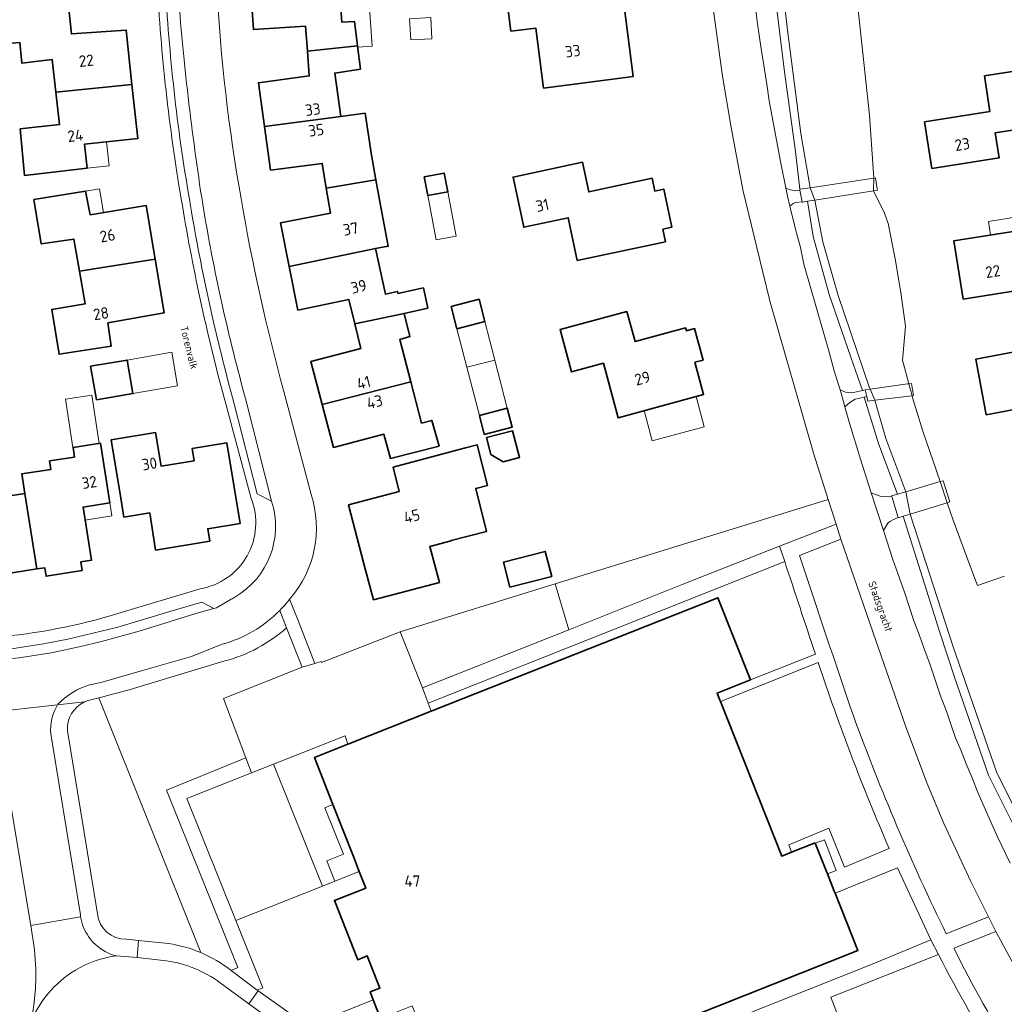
# Model space of a CAD drawing. Header units: metres. Extents: x 149984 to 156489, y 469398 to 478068.
# Tile 246 of 256: x 153662 to 153779, y 472163 to 472280. Entities that reach past the tile are written whole.
import ezdxf
from ezdxf.enums import TextEntityAlignment as Align

# ---------------------------------------------------------------- set-up
doc = ezdxf.new("R2010")
doc.units = ezdxf.units.M
doc.header["$LTSCALE"] = 0.75
for name, color, linetype, lineweight in [('B-WE-GR-BEPLANTING_CULTUUR_HEESTERS-GV', 252, 'Continuous', 18), ('B-WE-KW-KUNSTWERK_DEK-GV', 6, 'Continuous', 18), ('B-WE-OG-BEBOUWING-GV', 6, 'Continuous', 35), ('B-WE-OG-BEBOUWING-T18', 1, 'Continuous', 18), ('B-WE-OG-BEBOUWING_LUIFEL-GV', 6, 'Continuous', 18), ('B-WE-OG-BEBOUWING_OVERBOUWING-GV', 6, 'Continuous', 18), ('B-WE-OG-TERREIN_BEGROEID-GV', 252, 'Continuous', 18), ('B-WE-OG-TERREIN_ERF-GV', 252, 'Continuous', 18), ('B-WE-OG-TOPOGRAFIE-T18', 7, 'Continuous', 18), ('B-WE-OG-WATER-GV', 252, 'Continuous', 18), ('B-WE-VH-ONVERHARD-GV', 252, 'Continuous', 18), ('B-WE-VH-OPENVERHARDING_BETONSTRAATSTEEN-GV', 252, 'Continuous', 18), ('B-WE-VH-OPENVERHARDING_STRAATBAKSTEEN-GV', 252, 'Continuous', 18), ('B-WE-VH-OPENVERHARDING_TEGEL-GV', 252, 'Continuous', 18)]:
    doc.layers.add(name, color=color, linetype=linetype, lineweight=lineweight)
doc.styles.add('NLCS-ISO-M500-T18', font='NLCS-ISO.ttf', dxfattribs={"height": 0.9})
doc.styles.add('NLCS-ISO-M750-T18', font='NLCS-ISO.ttf', dxfattribs={"height": 1.35})

msp = doc.modelspace()

# ---------------------------------------------------------------- linework, layer by layer
at = {"layer": 'B-WE-GR-BEPLANTING_CULTUUR_HEESTERS-GV', "flags": 128}
for points in [[(153752.499, 472217.689), (153759.197, 472220.305), (153758.27, 472223.238), (153725.934, 472213.24), (153727.534, 472207.8), (153740.943, 472213.144)], [(153710.193, 472200.889), (153727.534, 472207.8), (153725.934, 472213.24), (153707.556, 472207.558)], [(153698.341, 472177.395), (153699.799, 472177.978), (153698.872, 472180.397), (153700.822, 472181.187), (153698.619, 472186.663), (153699.596, 472187.058), (153697.397, 472192.646), (153701.351, 472194.214), (153701.02, 472195.236), (153692.553, 472191.87)], [(153756.727, 472182.475), (153757.979, 472179.318), (153758.166, 472178.845), (153759.225, 472179.257), (153757.824, 472182.884)], [(153759.076, 472176.547), (153761.77, 472169.75), (153728.404, 472156.491), (153728.291, 472156.446), (153729.017, 472154.423), (153763.668, 472168.242), (153770.437, 472171.016), (153766.485, 472179.567)], [(153697.388, 472160.213), (153713.748, 472148.33), (153718.289, 472150.113), (153717.433, 472152.131), (153713.902, 472150.728), (153708.987, 472163.194), (153705.238, 472161.716), (153704.374, 472163.908), (153696.763, 472160.871), (153696.686, 472160.746), (153696.667, 472160.715)]]:
    msp.add_lwpolyline(points, close=True, dxfattribs=at)
for points in [[(153753.108, 472215.877), (153741.578, 472211.315), (153710.865, 472199.076), (153711.221, 472198.127)], [(153711.221, 472198.127), (153711.413, 472198.203), (153745.191, 472211.596), (153749.054, 472201.843), (153756.742, 472204.89)], [(153687.542, 472167.391), (153688.312, 472167.735), (153679.884, 472188.761), (153689.268, 472192.595), (153686.637, 472199.625), (153695.94, 472203.36), (153694.079, 472208.028)], [(153686.8, 472204.101), (153675.43, 472200.68)], [(153757.087, 472203.912), (153745.5, 472199.302)], [(153671.862, 472199.729), (153683.938, 472169.514)], [(153745.5, 472199.302), (153752.77, 472180.953), (153753.923, 472181.41), (153753.587, 472182.282), (153758.351, 472184.261), (153760.182, 472179.663), (153765.481, 472181.88)], [(153771.313, 472169.302), (153758.593, 472164.243), (153761.042, 472157.865), (153765.646, 472159.601)]]:
    msp.add_lwpolyline(points, dxfattribs=at)
at = {"layer": 'B-WE-GR-BEPLANTING_CULTUUR_HEESTERS-GV'}
for points in [[(153756.742, 472204.89, 0.0009018), (153753.108, 472215.877)], [(153694.079, 472208.028, -0.1190671), (153686.8, 472204.101)], [(153765.481, 472181.88, -0.0226868), (153757.087, 472203.912)], [(153675.43, 472200.68, -0.0052509), (153671.862, 472199.729)], [(153683.938, 472169.514, -0.0662197), (153687.542, 472167.391)], [(153778.785, 472156.017, -0.0162433), (153771.313, 472169.302)]]:
    msp.add_lwpolyline(points, format="xyb", dxfattribs=at)
at = {"layer": 'B-WE-KW-KUNSTWERK_DEK-GV', "flags": 128}
for points in [[(153756.69, 472258.726), (153763.638, 472259.825), (153764.11, 472259.9), (153764.084, 472260.067), (153763.88, 472261.36), (153763.689, 472261.331), (153756.108, 472260.193), (153754.898, 472260.011), (153754.89, 472260.01), (153754.908, 472259.922), (153755.192, 472258.529), (153755.2, 472258.49), (153755.811, 472258.587)], [(153762.87, 472235.24), (153762.954, 472234.894), (153763.79, 472234.995), (153768.202, 472235.527), (153768.384, 472235.549), (153768.114, 472236.993), (153767.816, 472236.952), (153767.65, 472236.929), (153763.228, 472236.322), (153762.631, 472236.24), (153762.826, 472235.424)], [(153766.566, 472221.084), (153766.57, 472221.07), (153767.137, 472221.245), (153767.987, 472221.508), (153772.356, 472222.857), (153772.69, 472222.96), (153771.87, 472225.46), (153771.511, 472225.354), (153767.466, 472224.158), (153766.485, 472223.868), (153765.78, 472223.66), (153765.799, 472223.598)]]:
    msp.add_lwpolyline(points, close=True, dxfattribs=at)
at = {"layer": 'B-WE-OG-BEBOUWING-GV', "flags": 128}
for points in [[(153727.485, 472287.39), (153719.383, 472286.341), (153720.02, 472281.523), (153720.307, 472281.561), (153720.668, 472278.763), (153723.616, 472279.121), (153724.55, 472272.005), (153735.161, 472273.38), (153733.836, 472283.595), (153728.074, 472282.848)], [(153696.557, 472276.401), (153702.507, 472277.011), (153702.142, 472279.91), (153700.638, 472279.821), (153700.294, 472284.729), (153689.831, 472284.057), (153690.16, 472278.952), (153696.326, 472279.355)], [(153675.782, 472272.442), (153675.074, 472278.876), (153668.607, 472278.425), (153668.185, 472282.514), (153660.278, 472281.967), (153660.582, 472277.237), (153662.488, 472277.422), (153662.722, 472274.969), (153666.332, 472275.392), (153666.756, 472271.54)], [(153696.557, 472276.401), (153696.787, 472273.448), (153690.769, 472272.645), (153691.486, 472267.461), (153700.524, 472268.617), (153699.796, 472273.775), (153702.855, 472274.252), (153702.507, 472277.011)], [(153769.682, 472268.012), (153770.545, 472262.488), (153778.517, 472263.732), (153778.053, 472266.717), (153782.617, 472267.429), (153781.617, 472274.205), (153776.785, 472273.45), (153777.408, 472269.218)], [(153675.782, 472272.442), (153666.756, 472271.54), (153667.181, 472267.681), (153662.518, 472267.167), (153663.032, 472261.661), (153670.453, 472262.504), (153670.172, 472265.357), (153676.49, 472266.009)], [(153704.683, 472261.115), (153704.139, 472264.037), (153703.405, 472269.023), (153700.524, 472268.617), (153691.486, 472267.461), (153692.202, 472262.279), (153698.32, 472263.082), (153698.801, 472260.127)], [(153738.665, 472255.295), (153739.739, 472255.524), (153738.78, 472260.023), (153737.716, 472259.796), (153737.396, 472261.308), (153729.904, 472259.693), (153729.155, 472263.222), (153720.93, 472261.463), (153722.2, 472255.5), (153727.467, 472256.624), (153728.539, 472251.573), (153738.982, 472253.798)], [(153704.683, 472261.115), (153698.801, 472260.127), (153699.282, 472257.172), (153693.361, 472256.017), (153694.404, 472250.856), (153704.614, 472252.978), (153706.147, 472253.249), (153705.202, 472258.326)], [(153710.389, 472261.466), (153710.816, 472259.258), (153713.185, 472259.716), (153712.758, 472261.924)], [(153669.568, 472250.296), (153678.526, 472251.729), (153677.442, 472258.091), (153670.821, 472256.992), (153670.289, 472259.797), (153664.169, 472258.794), (153665.035, 472253.535), (153668.897, 472254.105)], [(153787.099, 472257.734), (153780.7, 472256.726), (153780.945, 472255.137), (153773.161, 472253.906), (153774.236, 472246.991), (153784.147, 472248.552), (153783.59, 472252.139), (153787.863, 472252.817)], [(153702.173, 472244.043), (153708.014, 472245.297), (153710.83, 472245.902), (153710.314, 472248.307), (153707.296, 472247.659), (153707.245, 472247.897), (153705.803, 472247.587), (153704.614, 472252.978), (153694.404, 472250.856), (153695.446, 472245.696), (153701.467, 472246.95)], [(153678.526, 472251.729), (153669.568, 472250.296), (153670.248, 472246.441), (153666.285, 472245.772), (153667.151, 472240.462), (153673.32, 472241.415), (153672.938, 472244.169), (153679.61, 472245.368)], [(153713.601, 472246.127), (153714.285, 472243.475), (153717.578, 472244.324), (153716.895, 472246.976)], [(153708.803, 472237.197), (153707.497, 472242.205), (153708.702, 472242.542), (153708.014, 472245.297), (153702.173, 472244.043), (153702.88, 472241.136), (153696.957, 472239.581), (153698.301, 472234.493)], [(153741.459, 472243.242), (153741.37, 472243.57), (153735.375, 472241.945), (153734.407, 472245.516), (153726.503, 472243.373), (153727.861, 472238.366), (153731.625, 472239.386), (153733.376, 472232.929), (153743.509, 472235.676), (153742.474, 472239.497), (153743.439, 472239.758), (153742.424, 472243.503)], [(153775.742, 472239.889), (153776.974, 472233.284), (153780.935, 472234.023), (153781.121, 472233.022), (153784.345, 472233.623), (153784.161, 472234.614), (153784.855, 472234.744), (153784.516, 472236.559), (153789.429, 472237.476), (153789.239, 472238.499), (153797.311, 472240.04), (153796.376, 472245.053), (153783.038, 472242.566), (153783.275, 472241.295)], [(153671.558, 472235.038), (153675.89, 472235.788), (153675.201, 472239.769), (153670.869, 472239.02)], [(153698.301, 472234.493), (153699.644, 472229.406), (153705.617, 472230.96), (153706.399, 472228.103), (153712.171, 472229.559), (153711.29, 472232.617), (153710.081, 472232.294), (153708.803, 472237.197)], [(153716.933, 472233.201), (153717.514, 472230.945), (153720.807, 472231.793), (153720.226, 472234.049)], [(153677.886, 472221.638), (153678.58, 472217.24), (153684.99, 472218.29), (153684.761, 472219.772), (153688.6, 472220.401), (153687.036, 472229.948), (153682.902, 472229.271), (153683.138, 472227.829), (153679.222, 472227.188), (153678.57, 472231.169), (153673.33, 472230.32), (153674.47, 472223.39), (153674.835, 472221.156)], [(153717.788, 472230.583), (153718.307, 472228.571), (153719.768, 472227.709), (153721.697, 472228.206), (153720.879, 472231.38)], [(153663.075, 472223.937), (153664.514, 472215.002), (153665.44, 472215.149), (153665.599, 472214.142), (153669.884, 472214.821), (153669.725, 472215.828), (153671, 472216.03), (153669.99, 472222.33), (153673.14, 472222.83), (153672.041, 472229.898), (153668.795, 472229.393), (153668.97, 472228.265), (153666.025, 472227.807), (153666.18, 472226.809), (153662.712, 472226.269)], [(153704.381, 472211.353), (153712.2, 472213.411), (153711.077, 472217.68), (153713.598, 472218.343), (153713.587, 472218.385), (153717.797, 472219.456), (153716.504, 472224.541), (153717.912, 472224.899), (153716.69, 472229.704), (153715.282, 472229.346), (153713.52, 472228.898), (153706.743, 472227.05), (153707.425, 472224.193), (153701.451, 472222.589), (153703.258, 472215.622)], [(153663.075, 472223.937), (153660.04, 472223.47), (153659.31, 472228.13), (153653.39, 472227.22), (153654.53, 472219.88), (153657.59, 472220.37), (153658.63, 472214.07), (153664.514, 472215.002)], [(153720.545, 472212.835), (153725.507, 472214.114), (153724.744, 472217.072), (153719.783, 472215.793)]]:
    msp.add_lwpolyline(points, close=True, dxfattribs=at)
msp.add_lwpolyline([(153728.404, 472156.491), (153761.77, 472169.75), (153759.076, 472176.547), (153758.971, 472176.813), (153758.166, 472178.845), (153757.979, 472179.318), (153756.727, 472182.475), (153756.712, 472182.514), (153753.923, 472181.41), (153752.77, 472180.953), (153745.5, 472199.302), (153745.443, 472199.445), (153745.112, 472200.281), (153749.054, 472201.843), (153745.191, 472211.596), (153711.413, 472198.203), (153711.221, 472198.127), (153701.478, 472194.264), (153701.351, 472194.214), (153697.397, 472192.646), (153699.596, 472187.058), (153702.015, 472180.913), (153702.715, 472179.134), (153703.49, 472177.164), (153699.758, 472175.693), (153702.525, 472168.675), (153703.651, 472169.119), (153705.155, 472165.306), (153704.002, 472164.851), (153704.374, 472163.908), (153705.238, 472161.716)], dxfattribs=at)
at = {"layer": 'B-WE-OG-BEBOUWING_LUIFEL-GV', "flags": 128}
for points in [[(153702.507, 472277.011), (153702.525, 472276.865), (153704.244, 472276.985), (153703.684, 472284.967), (153700.294, 472284.729), (153700.638, 472279.821), (153702.142, 472279.91)], [(153670.453, 472262.504), (153673.068, 472262.774), (153672.773, 472265.625), (153670.172, 472265.357)], [(153670.289, 472259.797), (153670.821, 472256.992), (153672.41, 472257.256), (153671.942, 472260.071)], [(153710.816, 472259.258), (153711.83, 472254.01), (153714.199, 472254.468), (153713.185, 472259.716)], [(153780.945, 472255.137), (153780.7, 472256.726), (153777.256, 472256.181), (153777.507, 472254.593)], [(153714.285, 472243.475), (153715.461, 472238.911), (153718.755, 472239.76), (153717.578, 472244.324)], [(153675.89, 472235.788), (153681.178, 472236.703), (153680.489, 472240.684), (153675.201, 472239.769)], [(153718.755, 472239.76), (153715.461, 472238.911), (153716.933, 472233.201), (153720.226, 472234.049)], [(153671.908, 472229.878), (153671.017, 472235.606), (153667.894, 472235.12), (153668.785, 472229.392)], [(153736.459, 472233.765), (153737.426, 472230.197), (153743.572, 472231.863), (153742.605, 472235.431)], [(153673.14, 472222.83), (153669.99, 472222.33), (153670.238, 472220.782), (153673.387, 472221.287)]]:
    msp.add_lwpolyline(points, close=True, dxfattribs=at)
at = {"layer": 'B-WE-OG-BEBOUWING_OVERBOUWING-GV', "flags": 128}
msp.add_lwpolyline([(153708.801, 472277.714), (153711.312, 472277.857), (153711.17, 472280.368), (153708.658, 472280.226)], close=True, dxfattribs=at)
at = {"layer": 'B-WE-OG-TERREIN_BEGROEID-GV', "flags": 128}
for points in [[(153784.77, 472177.724), (153778.189, 472190.943), (153773.057, 472205.753), (153767.987, 472221.508), (153767.466, 472224.158), (153765.085, 472230.458), (153763.79, 472234.995), (153763.228, 472236.322), (153763.154, 472236.49), (153759.443, 472247.407), (153757.626, 472253.779), (153756.69, 472258.726), (153756.108, 472260.193), (153755.041, 472266.606), (153753.453, 472278.867), (153752.802, 472284.417)], [(153749.58, 472282.17), (153749.87, 472279.64), (153750.27, 472276.92), (153750.98, 472272.48), (153751.27, 472270.48), (153752.24, 472265.18), (153752.67, 472263.12), (153753.25, 472260.184), (153753.54, 472260.01), (153753.75, 472259.94), (153753.99, 472259.89), (153754.36, 472259.88), (153754.908, 472259.922), (153754.89, 472260.01), (153754.898, 472260.011), (153754.379, 472264.494), (153753.085, 472273.92), (153751.928, 472283.284)], [(153751.928, 472283.284), (153753.085, 472273.92), (153754.379, 472264.494), (153754.898, 472260.011), (153754.89, 472260.01), (153754.908, 472259.922), (153755.192, 472258.529), (153755.2, 472258.49), (153755.811, 472258.587), (153756.482, 472254.416), (153758.372, 472247.517), (153760.94, 472240.09), (153762.314, 472236.165), (153762.631, 472236.24), (153762.826, 472235.424), (153762.525, 472235.356), (153764.279, 472229.763), (153766.485, 472223.868), (153765.78, 472223.66), (153765.799, 472223.598), (153766.566, 472221.084), (153766.57, 472221.07), (153767.137, 472221.245), (153771.472, 472207.45), (153773.246, 472202.155), (153777.265, 472190.555), (153782.852, 472179.331)], [(153782.852, 472179.331), (153777.265, 472190.555), (153773.246, 472202.155), (153771.472, 472207.45), (153767.137, 472221.245), (153766.57, 472221.07), (153766.566, 472221.084), (153765.92, 472220.83), (153765.56, 472220.63), (153765.31, 472220.44), (153764.819, 472219.551), (153765.94, 472216.13), (153767.29, 472212.23), (153768.42, 472208.86), (153769.07, 472207.1), (153769.62, 472205.52), (153770.29, 472203.76), (153771.6, 472199.84), (153772.26, 472198.16), (153772.78, 472196.59), (153773.35, 472194.99), (153774.01, 472193.44), (153774.6, 472191.89), (153775.3, 472190.23), (153775.99, 472188.51), (153777.49, 472185.09), (153778.32, 472183.24), (153779.83, 472180.11)], [(153759.761, 472218.531), (153754.877, 472216.606)], [(153772.259, 472171.739), (153777.26, 472173.753), (153775.15, 472177.93), (153771.98, 472184.81), (153769.94, 472189.65), (153767.44, 472196.42), (153763.58, 472207.43), (153759.761, 472218.531)], [(153683.938, 472169.514), (153671.862, 472199.729), (153670.908, 472199.488), (153670.783, 472199.454)], [(153668.14, 472195.82), (153671.68, 472174.11)], [(153675.12, 472171.12), (153676.557, 472170.968), (153680.12, 472170.59)], [(153782.75, 472163.48), (153778.44, 472171.42), (153778.136, 472172.022), (153773.147, 472170.029)]]:
    msp.add_lwpolyline(points, dxfattribs=at)
for points in [[(153755.192, 472258.529), (153754.42, 472258.43), (153754.1, 472258.33), (153753.732, 472258.013), (153754.4, 472255.29), (153754.98, 472253.11), (153755.37, 472251.14), (153758.37, 472240.71), (153758.98, 472238.48), (153759.673, 472236.231), (153760.02, 472236.07), (153760.31, 472235.97), (153760.67, 472235.9), (153760.98, 472235.89), (153761.28, 472235.92), (153762.314, 472236.165), (153760.94, 472240.09), (153758.372, 472247.517), (153756.482, 472254.416), (153755.811, 472258.587), (153755.2, 472258.49)], [(153763.356, 472224.032), (153764.42, 472223.64), (153764.64, 472223.58), (153765.47, 472223.54), (153765.799, 472223.598), (153765.78, 472223.66), (153766.485, 472223.868), (153764.279, 472229.763), (153762.525, 472235.356), (153761.44, 472235.11), (153760.83, 472234.73), (153760.245, 472234.208), (153760.78, 472232.27), (153762.09, 472228.02)]]:
    msp.add_lwpolyline(points, close=True, dxfattribs=at)
at = {"layer": 'B-WE-OG-TERREIN_BEGROEID-GV'}
for points in [[(153754.877, 472216.606, 0.0029305), (153761.251, 472197.574)], [(153670.172, 472199.243, 0.3143765), (153668.14, 472195.82)], [(153670.783, 472199.454, 0.0469509), (153670.172, 472199.243)], [(153761.251, 472197.574, 0.0264695), (153772.259, 472171.739)], [(153671.68, 472174.11, 0.3891016), (153675.12, 472171.12)], [(153680.12, 472170.59, -0.0628849), (153683.938, 472169.514)], [(153773.147, 472170.029, 0.0212044), (153780.39, 472157.049)]]:
    msp.add_lwpolyline(points, format="xyb", dxfattribs=at)
at = {"layer": 'B-WE-OG-TERREIN_ERF-GV', "flags": 128}
for points in [[(153760.985, 472289.043), (153763.176, 472268.814), (153763.689, 472261.331), (153763.638, 472259.825), (153764.935, 472257.164), (153765.381, 472255.964), (153766.206, 472251.773), (153766.881, 472247.765), (153767.426, 472243.788), (153767.068, 472239.712), (153767.129, 472239.487), (153767.816, 472236.952), (153768.202, 472235.527), (153768.303, 472235.152), (153769.481, 472231.353), (153771.511, 472225.354), (153772.356, 472222.857), (153773.052, 472220.799), (153775.041, 472215.442)], [(153700.294, 472284.729), (153700.638, 472279.821), (153702.142, 472279.91), (153702.507, 472277.011), (153702.855, 472274.252), (153699.796, 472273.775), (153700.524, 472268.617), (153703.405, 472269.023), (153704.139, 472264.037), (153704.683, 472261.115), (153705.202, 472258.326), (153706.147, 472253.249), (153704.614, 472252.978), (153705.803, 472247.587), (153707.245, 472247.897), (153707.296, 472247.659), (153710.314, 472248.307), (153710.83, 472245.902), (153708.014, 472245.297), (153708.702, 472242.542), (153707.497, 472242.205), (153708.803, 472237.197), (153710.081, 472232.294), (153711.29, 472232.617), (153712.171, 472229.559), (153706.399, 472228.103), (153705.617, 472230.96), (153699.644, 472229.406), (153698.301, 472234.493), (153696.957, 472239.581), (153702.88, 472241.136), (153702.173, 472244.043), (153701.467, 472246.95), (153695.446, 472245.696), (153694.404, 472250.856), (153693.361, 472256.017), (153699.282, 472257.172), (153698.801, 472260.127), (153698.32, 472263.082), (153692.202, 472262.279), (153691.486, 472267.461), (153690.769, 472272.645), (153696.787, 472273.448), (153696.557, 472276.401), (153696.326, 472279.355), (153690.16, 472278.952), (153689.831, 472284.057)], [(153668.185, 472282.514), (153668.607, 472278.425), (153675.074, 472278.876), (153675.782, 472272.442), (153676.49, 472266.009), (153670.172, 472265.357), (153670.453, 472262.504), (153663.032, 472261.661), (153662.518, 472267.167), (153667.181, 472267.681), (153666.756, 472271.54), (153666.332, 472275.392), (153662.722, 472274.969), (153662.488, 472277.422), (153660.582, 472277.237), (153660.278, 472281.967)], [(153695.377, 472209.08), (153697.46, 472203.8), (153698.184, 472204.035), (153698.225, 472203.906), (153707.556, 472207.558), (153725.934, 472213.24), (153758.27, 472223.238), (153756.53, 472228.74), (153756.405, 472229.174), (153751.38, 472246.62), (153750.481, 472250.342), (153748.2, 472259.78), (153747.533, 472263.311), (153746.731, 472267.573), (153745.76, 472273.4), (153744.55, 472282.03)], [(153780.935, 472234.023), (153776.974, 472233.284), (153775.742, 472239.889), (153783.275, 472241.295)], [(153693.775, 472236.035), (153697.002, 472223.833)], [(153689.901, 472223.357), (153686.886, 472234.573)], [(153775.041, 472215.442), (153775.949, 472213.046), (153779.146, 472214.135)], [(153674.086, 472209.707), (153683.856, 472212.648)], [(153694.509, 472211.478), (153694.457, 472211.411), (153695.377, 472209.08)]]:
    msp.add_lwpolyline(points, dxfattribs=at)
for points in [[(153727.485, 472287.39), (153728.074, 472282.848), (153733.836, 472283.595), (153735.161, 472273.38), (153724.55, 472272.005), (153723.616, 472279.121), (153720.668, 472278.763), (153720.307, 472281.561), (153720.02, 472281.523), (153719.383, 472286.341)], [(153769.682, 472268.012), (153777.408, 472269.218), (153776.785, 472273.45), (153781.617, 472274.205), (153782.617, 472267.429), (153778.053, 472266.717), (153778.517, 472263.732), (153770.545, 472262.488)], [(153737.716, 472259.796), (153738.78, 472260.023), (153739.739, 472255.524), (153738.665, 472255.295), (153738.982, 472253.798), (153728.539, 472251.573), (153727.467, 472256.624), (153722.2, 472255.5), (153720.93, 472261.463), (153729.155, 472263.222), (153729.904, 472259.693), (153737.396, 472261.308)], [(153713.185, 472259.716), (153710.816, 472259.258), (153710.389, 472261.466), (153712.758, 472261.924)], [(153678.526, 472251.729), (153679.61, 472245.368), (153672.938, 472244.169), (153673.32, 472241.415), (153667.151, 472240.462), (153666.285, 472245.772), (153670.248, 472246.441), (153669.568, 472250.296), (153668.897, 472254.105), (153665.035, 472253.535), (153664.169, 472258.794), (153670.289, 472259.797), (153670.821, 472256.992), (153677.442, 472258.091)], [(153787.099, 472257.734), (153787.863, 472252.817), (153783.59, 472252.139), (153784.147, 472248.552), (153774.236, 472246.991), (153773.161, 472253.906), (153780.945, 472255.137), (153780.7, 472256.726)], [(153714.285, 472243.475), (153713.601, 472246.127), (153716.895, 472246.976), (153717.578, 472244.324)], [(153734.407, 472245.516), (153735.375, 472241.945), (153741.37, 472243.57), (153741.459, 472243.242), (153742.424, 472243.503), (153743.439, 472239.758), (153742.474, 472239.497), (153743.509, 472235.676), (153733.376, 472232.929), (153731.625, 472239.386), (153727.861, 472238.366), (153726.503, 472243.373)], [(153675.89, 472235.788), (153671.558, 472235.038), (153670.869, 472239.02), (153675.201, 472239.769)], [(153720.807, 472231.793), (153717.514, 472230.945), (153716.933, 472233.201), (153720.226, 472234.049)], [(153684.761, 472219.772), (153684.99, 472218.29), (153678.58, 472217.24), (153677.886, 472221.638), (153674.835, 472221.156), (153674.47, 472223.39), (153673.33, 472230.32), (153678.57, 472231.169), (153679.222, 472227.188), (153683.138, 472227.829), (153682.902, 472229.271), (153687.036, 472229.948), (153688.6, 472220.401)], [(153717.788, 472230.583), (153720.879, 472231.38), (153721.697, 472228.206), (153719.768, 472227.709), (153718.307, 472228.571)], [(153665.44, 472215.149), (153664.514, 472215.002), (153658.63, 472214.07), (153657.59, 472220.37), (153654.53, 472219.88), (153653.39, 472227.22), (153659.31, 472228.13), (153660.04, 472223.47), (153663.075, 472223.937), (153662.712, 472226.269), (153666.18, 472226.809), (153666.025, 472227.807), (153668.97, 472228.265), (153668.795, 472229.393), (153672.041, 472229.898), (153673.14, 472222.83), (153669.99, 472222.33), (153671, 472216.03), (153669.725, 472215.828), (153669.884, 472214.821), (153665.599, 472214.142)], [(153712.2, 472213.411), (153704.381, 472211.353), (153703.258, 472215.622), (153701.451, 472222.589), (153707.425, 472224.193), (153706.743, 472227.05), (153713.52, 472228.898), (153715.282, 472229.346), (153716.69, 472229.704), (153717.912, 472224.899), (153716.504, 472224.541), (153717.797, 472219.456), (153713.587, 472218.385), (153713.598, 472218.343), (153711.077, 472217.68)], [(153720.545, 472212.835), (153719.783, 472215.793), (153724.744, 472217.072), (153725.507, 472214.114)]]:
    msp.add_lwpolyline(points, close=True, dxfattribs=at)
at = {"layer": 'B-WE-OG-TERREIN_ERF-GV'}
for points in [[(153681.747, 472258.042, -0.027898), (153678.793, 472283.781)], [(153685.842, 472283.922, 0.0308875), (153688.708, 472258.93)], [(153688.708, 472258.93, 0.0247608), (153693.775, 472236.035)], [(153686.886, 472234.573, -0.0248354), (153681.747, 472258.042)], [(153697.002, 472223.833, -0.2623077), (153694.509, 472211.478)], [(153683.856, 472212.648, 0.4760906), (153689.901, 472223.357)], [(153659.633, 472206.92, 0.0539089), (153674.086, 472209.707)]]:
    msp.add_lwpolyline(points, format="xyb", dxfattribs=at)
at = {"layer": 'B-WE-OG-WATER-GV', "flags": 128}
for points in [[(153779.146, 472214.135), (153775.949, 472213.046), (153775.041, 472215.442), (153773.052, 472220.799), (153772.356, 472222.857), (153771.511, 472225.354), (153769.481, 472231.353), (153768.303, 472235.152), (153768.202, 472235.527), (153767.816, 472236.952), (153767.129, 472239.487), (153767.068, 472239.712), (153767.426, 472243.788), (153766.881, 472247.765), (153766.206, 472251.773), (153765.381, 472255.964), (153764.935, 472257.164), (153763.638, 472259.825), (153763.689, 472261.331), (153763.176, 472268.814), (153760.985, 472289.043)], [(153752.802, 472284.417), (153753.453, 472278.867), (153755.041, 472266.606), (153756.108, 472260.193), (153756.69, 472258.726), (153757.626, 472253.779), (153759.443, 472247.407), (153763.154, 472236.49), (153763.228, 472236.322), (153763.79, 472234.995), (153765.085, 472230.458), (153767.466, 472224.158), (153767.987, 472221.508), (153773.057, 472205.753), (153778.189, 472190.943), (153784.77, 472177.724)]]:
    msp.add_lwpolyline(points, dxfattribs=at)
at = {"layer": 'B-WE-VH-ONVERHARD-GV', "flags": 128}
for points in [[(153754.898, 472260.011), (153754.89, 472260.01), (153754.908, 472259.922), (153755.192, 472258.529), (153755.2, 472258.49), (153755.811, 472258.587), (153756.69, 472258.726), (153763.638, 472259.825), (153764.11, 472259.9), (153764.084, 472260.067), (153763.88, 472261.36), (153763.689, 472261.331), (153756.108, 472260.193)], [(153767.65, 472236.929), (153763.228, 472236.322), (153762.631, 472236.24), (153762.826, 472235.424), (153762.87, 472235.24), (153762.954, 472234.894), (153763.79, 472234.995), (153768.202, 472235.527), (153768.384, 472235.549), (153768.114, 472236.993), (153767.816, 472236.952)], [(153767.987, 472221.508), (153772.356, 472222.857), (153772.69, 472222.96), (153771.87, 472225.46), (153771.511, 472225.354), (153767.466, 472224.158), (153766.485, 472223.868), (153765.78, 472223.66), (153765.799, 472223.598), (153766.566, 472221.084), (153766.57, 472221.07), (153767.137, 472221.245)]]:
    msp.add_lwpolyline(points, close=True, dxfattribs=at)
at = {"layer": 'B-WE-VH-OPENVERHARDING_BETONSTRAATSTEEN-GV'}
for points in [[(153679.756, 472283.74, 0.0290479), (153682.714, 472258.058)], [(153681.224, 472283.733, 0.0199601), (153684.161, 472258.23)], [(153684.161, 472258.23, -0.0199601), (153681.224, 472283.733)], [(153688.708, 472258.93, -0.0308875), (153685.842, 472283.922)], [(153693.775, 472236.035, -0.0247608), (153688.708, 472258.93)], [(153682.714, 472258.058, 0.0255605), (153687.886, 472234.586)], [(153684.161, 472258.23, 0.0265088), (153689.322, 472234.886)], [(153689.322, 472234.886, -0.0265088), (153684.161, 472258.23)], [(153694.509, 472211.478, 0.2623077), (153697.002, 472223.833)], [(153692.315, 472223.046, -0.3534598), (153687.97, 472211.656)], [(153687.97, 472211.656, -0.0116337), (153687.533, 472211.411)], [(153693.279, 472210.062, 0.0296775), (153694.457, 472211.411)], [(153694.457, 472211.411, -0.0296775), (153693.279, 472210.062)], [(153686.468, 472206.077, 0.1324847), (153693.268, 472210.051)], [(153666.165, 472195.45, -0.1576669), (153666.962, 472198.893)], [(153666.962, 472198.893, -0.0071798), (153667.046, 472199.029)], [(153670.055, 472172.512, -0.0615042), (153669.677, 472173.779)], [(153671.409, 472170.507, -0.1109732), (153670.055, 472172.512)], [(153664.067, 472170.958, -0.0437383), (153664.388, 472166.454)], [(153673.953, 472169.139, -0.1329019), (153671.409, 472170.507)], [(153673.953, 472169.139, 0.1031233), (153669.084, 472167.445)], [(153669.084, 472167.445, -0.1031233), (153673.953, 472169.139)], [(153686.216, 472165.952, 0.1207845), (153679.89, 472168.55)], [(153669.084, 472167.445, 0.1708593), (153663.712, 472160.976)], [(153663.712, 472160.976, -0.1708593), (153669.084, 472167.445)], [(153664.367, 472165.761, -0.0470276), (153663.712, 472160.976)]]:
    msp.add_lwpolyline(points, format="xyb", dxfattribs=at)
at = {"layer": 'B-WE-VH-OPENVERHARDING_BETONSTRAATSTEEN-GV', "flags": 128}
for points in [[(153753.25, 472260.184), (153753.45, 472259.2), (153753.732, 472258.013), (153754.1, 472258.33), (153754.42, 472258.43), (153755.192, 472258.529), (153754.908, 472259.922), (153754.36, 472259.88), (153753.99, 472259.89), (153753.75, 472259.94), (153753.54, 472260.01)], [(153762.525, 472235.356), (153762.826, 472235.424), (153762.631, 472236.24), (153762.314, 472236.165), (153761.28, 472235.92), (153760.98, 472235.89), (153760.67, 472235.9), (153760.31, 472235.97), (153760.02, 472236.07), (153759.673, 472236.231), (153759.8, 472235.82), (153760.245, 472234.208), (153760.83, 472234.73), (153761.44, 472235.11)], [(153765.799, 472223.598), (153765.47, 472223.54), (153764.64, 472223.58), (153764.42, 472223.64), (153763.356, 472224.032), (153764.819, 472219.551), (153765.31, 472220.44), (153765.56, 472220.63), (153765.92, 472220.83), (153766.566, 472221.084)], [(153727.534, 472207.8), (153710.193, 472200.889), (153710.865, 472199.076), (153741.578, 472211.315), (153753.108, 472215.877), (153752.499, 472217.689), (153740.943, 472213.144)], [(153685.475, 472210.303), (153684.063, 472211.06), (153680.253, 472209.958), (153674.108, 472208.113), (153668.19, 472206.675), (153665.291, 472206.124), (153660.26, 472205.346), (153657.565, 472205.238), (153650.341, 472205.202), (153644.232, 472205.741), (153642.833, 472204.732), (153642.986, 472204.693), (153649.802, 472203.998), (153653.36, 472203.974), (153658.978, 472204.142), (153662.428, 472204.477), (153666.226, 472205.064), (153669.532, 472205.759), (153672.167, 472206.406), (153676.647, 472207.64), (153683.344, 472209.7)], [(153699.799, 472177.978), (153698.341, 472177.395), (153688.094, 472173.311), (153691.268, 472165.334), (153690.625, 472165.07), (153690.75, 472165), (153696.686, 472160.746), (153696.763, 472160.871), (153704.374, 472163.908), (153704.002, 472164.851), (153705.155, 472165.306), (153703.651, 472169.119), (153702.525, 472168.675), (153699.758, 472175.693), (153703.49, 472177.164), (153702.715, 472179.134)], [(153696.252, 472158.632), (153697.388, 472160.213), (153696.667, 472160.715), (153696.686, 472160.746), (153690.75, 472165), (153689.631, 472163.458)]]:
    msp.add_lwpolyline(points, close=True, dxfattribs=at)
for points in [[(153697.002, 472223.833), (153693.775, 472236.035)], [(153687.886, 472234.586), (153690.606, 472223.9), (153692.315, 472223.046), (153689.322, 472234.886)], [(153689.322, 472234.886), (153692.315, 472223.046)], [(153687.533, 472211.411), (153685.8, 472210.395), (153685.475, 472210.303), (153683.344, 472209.7), (153676.647, 472207.64), (153672.167, 472206.406), (153669.532, 472205.759), (153666.226, 472205.064), (153662.428, 472204.477)], [(153694.079, 472208.028), (153695.94, 472203.36), (153697.46, 472203.8), (153695.377, 472209.08), (153694.457, 472211.411)], [(153694.457, 472211.411), (153694.509, 472211.478)], [(153693.268, 472210.051), (153693.279, 472210.062)], [(153693.279, 472210.062), (153694.079, 472208.028)], [(153677.023, 472202.948), (153682.845, 472204.637), (153686.468, 472206.077)], [(153667.046, 472199.029), (153667.781, 472199.69), (153668.482, 472200.193), (153669.201, 472200.624), (153669.614, 472200.834), (153670.62, 472201.205), (153672.256, 472201.595), (153677.023, 472202.948)], [(153666.962, 472198.893), (153658.415, 472197.961), (153658.079, 472197.926), (153658.468, 472197.614), (153659.175, 472196.739), (153659.935, 472195.556)], [(153658.415, 472197.961), (153666.962, 472198.893)], [(153660.168, 472194.629), (153663.709, 472173.176), (153663.802, 472172.727), (153669.677, 472173.779), (153669.665, 472174.007), (153666.351, 472194.217), (153666.165, 472195.45)], [(153669.677, 472173.779), (153663.802, 472172.727), (153663.998, 472171.43), (153664.067, 472170.958)], [(153679.89, 472168.55), (153676.389, 472168.922), (153673.953, 472169.139)], [(153664.388, 472166.454), (153664.377, 472165.995), (153664.367, 472165.761)], [(153682.202, 472161.234), (153684.769, 472159.424), (153705.53, 472144.307), (153705.635, 472144.231), (153709.449, 472141.497), (153712.71, 472146.681), (153702.919, 472153.831), (153696.252, 472158.632), (153689.631, 472163.458), (153686.216, 472165.952)]]:
    msp.add_lwpolyline(points, dxfattribs=at)
at = {"layer": 'B-WE-VH-OPENVERHARDING_STRAATBAKSTEEN-GV', "flags": 128}
for points in [[(153744.55, 472282.03), (153745.76, 472273.4), (153746.731, 472267.573), (153747.533, 472263.311), (153748.2, 472259.78), (153750.481, 472250.342), (153751.38, 472246.62), (153756.405, 472229.174), (153756.53, 472228.74), (153758.27, 472223.238), (153759.197, 472220.305), (153759.761, 472218.531), (153763.58, 472207.43), (153767.44, 472196.42), (153769.94, 472189.65), (153771.98, 472184.81), (153775.15, 472177.93), (153777.26, 472173.753), (153778.136, 472172.022), (153778.44, 472171.42), (153782.75, 472163.48)], [(153779.83, 472180.11), (153778.32, 472183.24), (153777.49, 472185.09), (153775.99, 472188.51), (153775.3, 472190.23), (153774.6, 472191.89), (153774.01, 472193.44), (153773.35, 472194.99), (153772.78, 472196.59), (153772.26, 472198.16), (153771.6, 472199.84), (153770.29, 472203.76), (153769.62, 472205.52), (153769.07, 472207.1), (153768.42, 472208.86), (153767.29, 472212.23), (153765.94, 472216.13), (153764.819, 472219.551), (153763.356, 472224.032), (153762.09, 472228.02), (153760.78, 472232.27), (153760.245, 472234.208), (153759.8, 472235.82), (153759.673, 472236.231), (153758.98, 472238.48), (153758.37, 472240.71), (153755.37, 472251.14), (153754.98, 472253.11), (153754.4, 472255.29), (153753.732, 472258.013), (153753.45, 472259.2), (153753.25, 472260.184), (153752.67, 472263.12), (153752.24, 472265.18), (153751.27, 472270.48), (153750.98, 472272.48), (153750.27, 472276.92), (153749.87, 472279.64), (153749.58, 472282.17)]]:
    msp.add_lwpolyline(points, dxfattribs=at)
at = {"layer": 'B-WE-VH-OPENVERHARDING_TEGEL-GV'}
for points in [[(153678.793, 472283.781, 0.027898), (153681.747, 472258.042)], [(153682.714, 472258.058, -0.0290479), (153679.756, 472283.74)], [(153681.747, 472258.042, 0.0248354), (153686.886, 472234.573)], [(153687.886, 472234.586, -0.0255605), (153682.714, 472258.058)], [(153689.901, 472223.357, -0.4760906), (153683.856, 472212.648)], [(153687.97, 472211.656, 0.3534598), (153692.315, 472223.046)], [(153761.251, 472197.574, -0.0029305), (153754.877, 472216.606)], [(153753.108, 472215.877, -0.0009018), (153756.742, 472204.89)], [(153687.533, 472211.411, 0.0116337), (153687.97, 472211.656)], [(153674.086, 472209.707, -0.0539089), (153659.633, 472206.92)], [(153693.268, 472210.051, -0.1324847), (153686.468, 472206.077)], [(153686.8, 472204.101, 0.1190671), (153694.079, 472208.028)], [(153757.087, 472203.912, 0.0226868), (153765.481, 472181.88)], [(153671.862, 472199.729, 0.0052509), (153675.43, 472200.68)], [(153668.14, 472195.82, -0.3143765), (153670.172, 472199.243)], [(153670.172, 472199.243, -0.0469509), (153670.783, 472199.454)], [(153666.962, 472198.893, 0.1576669), (153666.165, 472195.45)], [(153667.046, 472199.029, 0.0071798), (153666.962, 472198.893)], [(153772.259, 472171.739, -0.0264695), (153761.251, 472197.574)], [(153669.677, 472173.779, 0.0615042), (153670.055, 472172.512)], [(153675.12, 472171.12, -0.3891016), (153671.68, 472174.11)], [(153670.055, 472172.512, 0.1109732), (153671.409, 472170.507)], [(153664.388, 472166.454, 0.0437383), (153664.067, 472170.958)], [(153671.409, 472170.507, 0.1329019), (153673.953, 472169.139)], [(153683.938, 472169.514, 0.0628849), (153680.12, 472170.59)], [(153780.39, 472157.049, -0.0212044), (153773.147, 472170.029)], [(153687.542, 472167.391, 0.0662197), (153683.938, 472169.514)], [(153771.313, 472169.302, 0.0162433), (153778.785, 472156.017)], [(153679.89, 472168.55, -0.1207845), (153686.216, 472165.952)], [(153663.712, 472160.976, 0.0470276), (153664.367, 472165.761)]]:
    msp.add_lwpolyline(points, format="xyb", dxfattribs=at)
at = {"layer": 'B-WE-VH-OPENVERHARDING_TEGEL-GV', "flags": 128}
for points in [[(153686.886, 472234.573), (153689.901, 472223.357)], [(153692.315, 472223.046), (153690.606, 472223.9), (153687.886, 472234.586)], [(153759.197, 472220.305), (153752.499, 472217.689), (153753.108, 472215.877)], [(153754.877, 472216.606), (153759.761, 472218.531), (153759.197, 472220.305)], [(153683.856, 472212.648), (153674.086, 472209.707)], [(153668.19, 472206.675), (153674.108, 472208.113), (153680.253, 472209.958), (153684.063, 472211.06), (153685.475, 472210.303), (153685.8, 472210.395), (153687.533, 472211.411)], [(153694.079, 472208.028), (153693.279, 472210.062), (153693.268, 472210.051)], [(153639.562, 472208.356), (153638.714, 472205.873), (153639.63, 472205.419), (153642.833, 472204.732), (153644.232, 472205.741), (153650.341, 472205.202), (153657.565, 472205.238), (153660.26, 472205.346), (153665.291, 472206.124), (153668.19, 472206.675)], [(153686.468, 472206.077), (153682.845, 472204.637), (153677.023, 472202.948), (153672.256, 472201.595), (153670.62, 472201.205), (153669.614, 472200.834), (153669.201, 472200.624), (153668.482, 472200.193), (153667.781, 472199.69), (153667.046, 472199.029)], [(153675.43, 472200.68), (153686.8, 472204.101)], [(153756.742, 472204.89), (153749.054, 472201.843), (153745.112, 472200.281), (153745.443, 472199.445), (153745.5, 472199.302), (153757.087, 472203.912)], [(153666.962, 472198.893), (153670.172, 472199.243)], [(153670.172, 472199.243), (153666.962, 472198.893)], [(153670.783, 472199.454), (153670.908, 472199.488), (153671.862, 472199.729)], [(153671.68, 472174.11), (153668.14, 472195.82)], [(153664.067, 472170.958), (153663.998, 472171.43), (153663.802, 472172.727), (153663.709, 472173.176), (153660.168, 472194.629)], [(153666.165, 472195.45), (153666.351, 472194.217), (153669.665, 472174.007), (153669.677, 472173.779)], [(153765.481, 472181.88), (153760.182, 472179.663), (153758.351, 472184.261), (153753.587, 472182.282), (153753.923, 472181.41), (153756.712, 472182.514), (153756.727, 472182.475), (153757.824, 472182.884), (153759.225, 472179.257), (153758.166, 472178.845), (153758.971, 472176.813), (153759.076, 472176.547), (153766.485, 472179.567), (153770.437, 472171.016), (153771.313, 472169.302)], [(153773.147, 472170.029), (153778.136, 472172.022), (153777.26, 472173.753), (153772.259, 472171.739)], [(153676.389, 472168.922), (153676.557, 472170.968), (153675.12, 472171.12)], [(153680.12, 472170.59), (153676.557, 472170.968), (153676.389, 472168.922), (153679.89, 472168.55)], [(153761.042, 472157.865), (153758.593, 472164.243), (153771.313, 472169.302), (153770.437, 472171.016), (153763.668, 472168.242), (153729.017, 472154.423), (153728.291, 472156.446), (153725.74, 472155.432), (153725.467, 472155.324), (153726.234, 472153.327), (153720.66, 472151.111), (153719.79, 472153.068), (153718.306, 472152.478), (153717.433, 472152.131), (153718.289, 472150.113), (153713.748, 472148.33)], [(153673.953, 472169.139), (153676.389, 472168.922)], [(153664.367, 472165.761), (153664.377, 472165.995), (153664.388, 472166.454)], [(153689.631, 472163.458), (153690.75, 472165), (153690.625, 472165.07), (153687.542, 472167.391)], [(153686.216, 472165.952), (153689.631, 472163.458)]]:
    msp.add_lwpolyline(points, dxfattribs=at)
for points in [[(153689.931, 472190.824), (153692.553, 472191.87), (153701.02, 472195.236), (153701.351, 472194.214), (153701.478, 472194.264), (153711.221, 472198.127), (153710.865, 472199.076), (153710.193, 472200.889), (153707.556, 472207.558), (153698.225, 472203.906), (153698.184, 472204.035), (153697.46, 472203.8), (153695.94, 472203.36), (153686.637, 472199.625), (153689.268, 472192.595)], [(153688.094, 472173.311), (153682.286, 472187.776), (153689.931, 472190.824), (153689.268, 472192.595), (153679.884, 472188.761), (153688.312, 472167.735), (153687.542, 472167.391), (153690.625, 472165.07), (153691.268, 472165.334)], [(153688.094, 472173.311), (153698.341, 472177.395), (153692.553, 472191.87), (153689.931, 472190.824), (153682.286, 472187.776)], [(153699.799, 472177.978), (153702.715, 472179.134), (153702.015, 472180.913), (153699.596, 472187.058), (153698.619, 472186.663), (153700.822, 472181.187), (153698.872, 472180.397)]]:
    msp.add_lwpolyline(points, close=True, dxfattribs=at)

# ---------------------------------------------------------------- texts
at = {"layer": 'B-WE-OG-BEBOUWING-T18', "style": 'NLCS-ISO-M750-T18'}
for s, rotation, p in [('33', 7.4, (153728.008, 472276.395)), ('22', 6.2, (153670.371, 472275.261)), ('33', 7.5, (153697.204, 472269.468)), ('35', 7.4, (153697.603, 472267.022)), ('24', 6.4, (153669.071, 472266.373)), ('23', 8.8, (153774.149, 472265.336)), ('31', 12, (153724.403, 472258.115)), ('37', 10.5, (153701.694, 472255.315)), ('26', 9.9, (153672.887, 472254.509)), ('22', 8.8, (153777.773, 472250.276)), ('39', 13.6, (153702.648, 472248.483)), ('28', 8.8, (153672.112, 472245.276)), ('41', 14.7, (153703.238, 472237.094)), ('29', 15.1, (153736.251, 472237.61)), ('43', 14.5, (153704.529, 472234.81)), ('30', 9.3, (153677.853, 472227.469)), ('32', 8.8, (153670.73, 472225.269)), ('45', 14.7, (153708.934, 472221.252))]:
    msp.add_text(s, height=1.35, rotation=rotation, dxfattribs=at).set_placement(p, align=Align.MIDDLE)
msp.add_text('47', height=1.35, dxfattribs=at).set_placement((153709, 472178), align=Align.MIDDLE)
at = {"layer": 'B-WE-OG-TOPOGRAFIE-T18', "style": 'NLCS-ISO-M500-T18'}
for s, rotation, p in [('Torenvalk', 284.2, (153682.55, 472241.244)), ('Stadsgracht', 289.7, (153764.326, 472210.513))]:
    msp.add_text(s, height=0.9, rotation=rotation, dxfattribs=at).set_placement(p, align=Align.MIDDLE)

doc.saveas('drawing.dxf')
